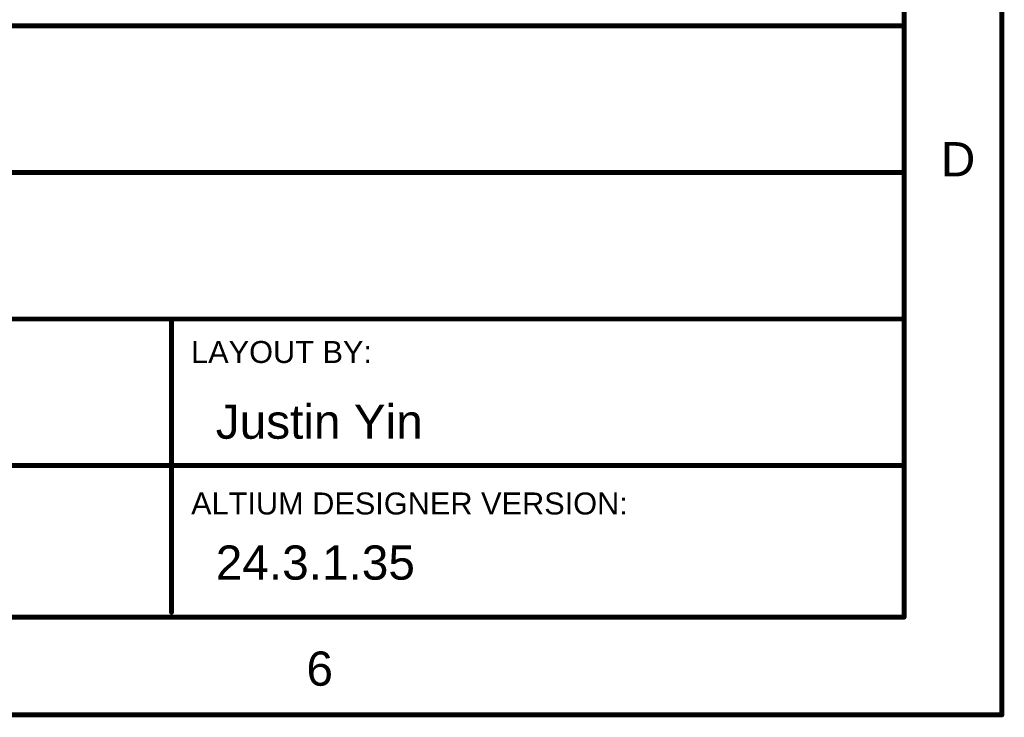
# Model space of a CAD drawing. Header units: inches. Extents: x -2.3 to 12.7, y -2.8 to 6.7.
# Tile 160 of 171: x 10.7 to 12.7, y -2.8 to -1.4. Entities that reach past the tile are written whole.
import ezdxf

# ---------------------------------------------------------------- set-up
doc = ezdxf.new("R2010")
doc.units = ezdxf.units.IN
doc.header["$MEASUREMENT"] = 0
doc.layers.add('M10 Fab Notes', color=56, linetype='Continuous')
doc.styles.add('Arial', font='txt', dxfattribs={"height": 0.2})

msp = doc.modelspace()

# ---------------------------------------------------------------- linework, layer by layer
at = {"layer": 'M10 Fab Notes'}
for points in [[(12.6642, -2.8266, 0.01, 0.01, 0), (12.6642, 6.6734, 0.01, 0.01, 0)], [(12.4642, -2.6266, 0.01, 0.01, 0), (12.4642, 6.4734, 0.01, 0.01, 0)], [(9.4592, -1.4166, 0.01, 0.01, 0), (12.4592, -1.4166, 0.01, 0.01, 0)], [(12.4642, -2.6266, 0.01, 0.01, 0), (12.4642, -1.4266, 0.01, 0.01, 0)], [(9.4592, -1.7166, 0.01, 0.01, 0), (12.4592, -1.7166, 0.01, 0.01, 0)], [(9.4592, -2.0166, 0.01, 0.01, 0), (12.4592, -2.0166, 0.01, 0.01, 0)], [(10.9642, -2.6166, 0.01, 0.01, 0), (10.9642, -2.0166, 0.01, 0.01, 0)], [(9.4592, -2.3166, 0.01, 0.01, 0), (12.4592, -2.3166, 0.01, 0.01, 0)], [(-2.1358, -2.6266, 0.01, 0.01, 0), (12.4642, -2.6266, 0.01, 0.01, 0)], [(-2.3358, -2.8266, 0.01, 0.01, 0), (12.6642, -2.8266, 0.01, 0.01, 0)]]:
    msp.add_lwpolyline(points, format="xyseb", dxfattribs=at)
for points in [[(12.4567, -1.4166, 0.005, 0.005, 1), (12.4617, -1.4166, 0.005, 0.005, 1)], [(12.4617, -1.4266, 0.005, 0.005, 1), (12.4667, -1.4266, 0.005, 0.005, 1)], [(12.4567, -1.7166, 0.005, 0.005, 1), (12.4617, -1.7166, 0.005, 0.005, 1)], [(10.9617, -2.0166, 0.005, 0.005, 1), (10.9667, -2.0166, 0.005, 0.005, 1)], [(12.4567, -2.0166, 0.005, 0.005, 1), (12.4617, -2.0166, 0.005, 0.005, 1)], [(12.4567, -2.3166, 0.005, 0.005, 1), (12.4617, -2.3166, 0.005, 0.005, 1)], [(10.9617, -2.6166, 0.005, 0.005, 1), (10.9667, -2.6166, 0.005, 0.005, 1)], [(12.4617, -2.6266, 0.005, 0.005, 1), (12.4667, -2.6266, 0.005, 0.005, 1)], [(12.4617, -2.6266, 0.005, 0.005, 1), (12.4667, -2.6266, 0.005, 0.005, 1)], [(12.4617, -2.6266, 0.005, 0.005, 1), (12.4667, -2.6266, 0.005, 0.005, 1)], [(12.6617, -2.8266, 0.005, 0.005, 1), (12.6667, -2.8266, 0.005, 0.005, 1)], [(12.6617, -2.8266, 0.005, 0.005, 1), (12.6667, -2.8266, 0.005, 0.005, 1)]]:
    msp.add_lwpolyline(points, format="xyseb", close=True, dxfattribs=at)

# ---------------------------------------------------------------- texts
at = {"layer": 'M10 Fab Notes', "style": 'Arial'}
for s, height, p in [('D', 0.07, (12.5392, -1.7246)), ('LAYOUT BY:', 0.045, (11.0042, -2.1066)), ('Justin Yin', 0.07, (11.0547, -2.2616)), ('ALTIUM DESIGNER VERSION:', 0.045, (11.0042, -2.4166)), ('24.3.1.35', 0.07, (11.0547, -2.55)), ('6', 0.07, (11.2404, -2.767))]:
    msp.add_text(s, height=height, dxfattribs=at).set_placement(p)

doc.saveas('drawing.dxf')
